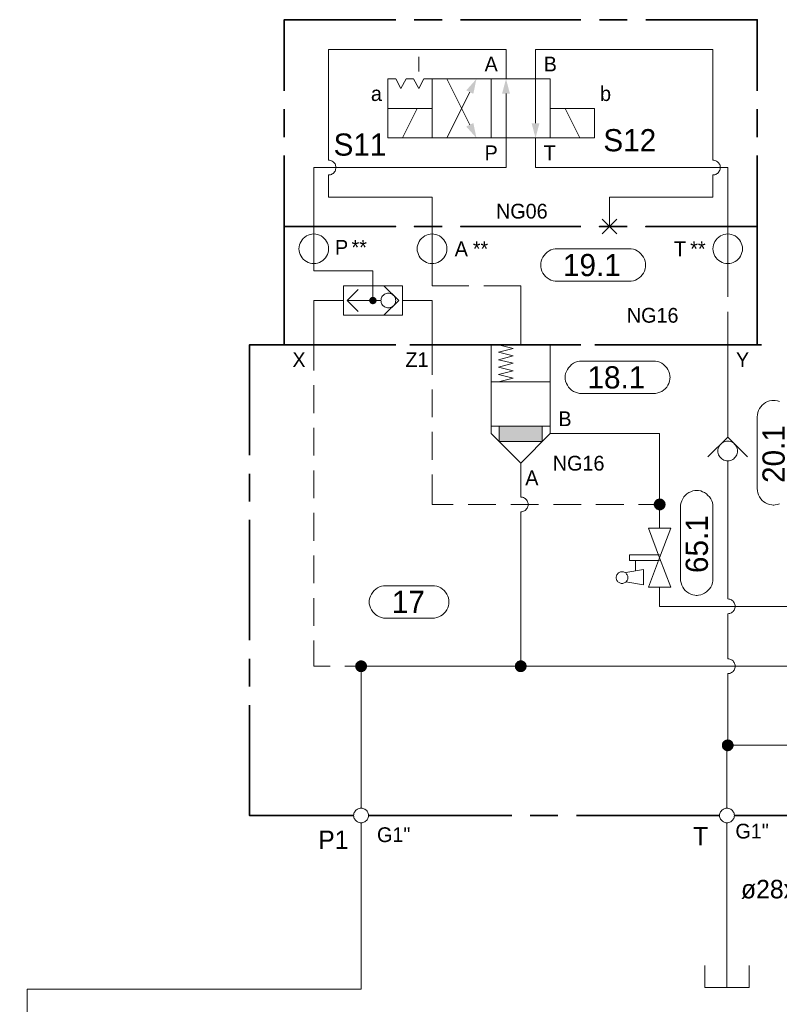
# Model space of a CAD drawing. Header units: millimetres. Extents: x 0 to 138, y 0 to 47.
# Tile 20 of 165: x 8.95 to 12.18, y 14.62 to 18.81. Entities that reach past the tile are written whole.
import ezdxf

# ---------------------------------------------------------------- set-up
doc = ezdxf.new("R2010")
doc.units = ezdxf.units.MM
for name, color, linetype in [('PDF_Geomertry', 7, 'Continuous'), ('PDF_Solid Fills', 7, 'Continuous'), ('PDF_Text', 7, 'Continuous')]:
    doc.layers.add(name, color=color, linetype=linetype)
doc.styles.add('PDF Arial', font='txt')

msp = doc.modelspace()

# ---------------------------------------------------------------- hatches: boundary and pattern name
at = {"layer": 'PDF_Solid Fills', "transparency": 33554559}
for points in [[(10.4535, 17.6104), (10.4376, 17.6104), (10.4382, 17.6124)], [(10.4535, 17.6104), (10.4382, 17.609), (10.4376, 17.6104)], [(10.4535, 17.6104), (10.4382, 17.6146), (10.439, 17.6165)], [(10.4535, 17.6104), (10.4382, 17.6124), (10.4382, 17.6146)], [(10.4535, 17.6104), (10.4382, 17.6068), (10.4382, 17.609)], [(10.4535, 17.6104), (10.439, 17.6049), (10.4382, 17.6068)], [(10.4535, 17.6104), (10.439, 17.6165), (10.4404, 17.6188)], [(10.4535, 17.6104), (10.4404, 17.6026), (10.439, 17.6049)], [(10.4535, 17.6104), (10.4404, 17.6188), (10.441, 17.6201)], [(10.4535, 17.6104), (10.441, 17.6012), (10.4404, 17.6026)], [(10.4535, 17.6104), (10.441, 17.6201), (10.4424, 17.6215)], [(10.4535, 17.6104), (10.4424, 17.5993), (10.441, 17.6012)], [(10.4535, 17.6104), (10.4424, 17.6215), (10.4438, 17.6229)], [(10.4535, 17.6104), (10.4438, 17.5985), (10.4424, 17.5993)], [(10.4535, 17.6104), (10.4438, 17.6229), (10.446, 17.6243)], [(10.4535, 17.6104), (10.446, 17.5971), (10.4438, 17.5985)], [(10.4535, 17.6104), (10.446, 17.6243), (10.4474, 17.6249)], [(10.4535, 17.6104), (10.4474, 17.5965), (10.446, 17.5971)], [(10.4535, 17.6104), (10.4474, 17.6249), (10.4493, 17.6257)], [(10.4535, 17.6104), (10.4493, 17.5957), (10.4474, 17.5965)], [(10.4535, 17.6104), (10.4493, 17.6257), (10.4515, 17.6263)], [(10.4535, 17.6104), (10.4515, 17.5951), (10.4493, 17.5957)], [(10.4535, 17.6104), (10.4515, 17.6263), (10.4535, 17.6263)], [(10.4535, 17.6104), (10.4535, 17.5951), (10.4515, 17.5951)], [(10.4535, 17.6104), (10.4557, 17.6263), (10.4576, 17.6257)], [(10.4535, 17.6104), (10.4535, 17.6263), (10.4557, 17.6263)], [(10.4535, 17.6104), (10.4576, 17.6257), (10.4599, 17.6249)], [(10.4535, 17.6104), (10.4599, 17.6249), (10.4613, 17.6243)], [(10.4535, 17.6104), (10.4613, 17.6243), (10.4632, 17.6229)], [(10.4535, 17.6104), (10.4632, 17.6229), (10.4646, 17.6215)], [(10.4535, 17.6104), (10.4646, 17.6215), (10.466, 17.6201)], [(10.4535, 17.6104), (10.466, 17.6201), (10.4674, 17.6188)], [(10.4535, 17.6104), (10.4674, 17.6188), (10.4682, 17.6165)], [(10.4535, 17.6104), (10.4682, 17.6165), (10.4687, 17.6146)], [(10.4535, 17.6104), (10.4687, 17.6146), (10.4696, 17.6124)], [(10.4535, 17.6104), (10.4696, 17.6124), (10.4696, 17.6104)], [(10.4535, 17.6104), (10.4557, 17.5951), (10.4535, 17.5951)], [(10.4535, 17.6104), (10.4576, 17.5957), (10.4557, 17.5951)], [(10.4535, 17.6104), (10.4599, 17.5965), (10.4576, 17.5957)], [(10.4535, 17.6104), (10.4613, 17.5971), (10.4599, 17.5965)], [(10.4535, 17.6104), (10.4632, 17.5985), (10.4613, 17.5971)], [(10.4535, 17.6104), (10.4646, 17.5993), (10.4632, 17.5985)], [(10.4535, 17.6104), (10.466, 17.6012), (10.4646, 17.5993)], [(10.4535, 17.6104), (10.4674, 17.6026), (10.466, 17.6012)], [(10.4535, 17.6104), (10.4682, 17.6049), (10.4674, 17.6026)], [(10.4535, 17.6104), (10.4687, 17.6068), (10.4682, 17.6049)], [(10.4535, 17.6104), (10.4696, 17.609), (10.4687, 17.6068)], [(10.4535, 17.6104), (10.4696, 17.6104), (10.4696, 17.609)], [(11.6729, 16.7429), (11.6515, 16.7554), (11.6535, 16.7582)], [(11.6729, 16.7429), (11.6535, 16.7582), (11.6557, 16.761)], [(11.6729, 16.7429), (11.6557, 16.761), (11.6576, 16.7632)], [(11.6729, 16.7429), (11.6576, 16.7632), (11.6604, 16.7651)], [(11.6729, 16.7429), (11.6604, 16.7651), (11.664, 16.7665)], [(11.6729, 16.7429), (11.664, 16.7665), (11.6668, 16.7674)], [(11.6729, 16.7429), (11.6668, 16.7674), (11.6701, 16.7679)], [(11.6729, 16.7429), (11.6701, 16.7679), (11.6729, 16.7679)], [(11.6729, 16.7429), (11.6765, 16.7679), (11.6799, 16.7674)], [(11.6729, 16.7429), (11.6729, 16.7679), (11.6765, 16.7679)], [(11.6729, 16.7429), (11.6799, 16.7674), (11.6826, 16.7665)], [(11.6729, 16.7429), (11.6826, 16.7665), (11.6854, 16.7651)], [(11.6729, 16.7429), (11.6854, 16.7651), (11.6882, 16.7632)], [(11.6729, 16.7429), (11.6882, 16.7632), (11.691, 16.761)], [(11.6729, 16.7429), (11.691, 16.761), (11.6932, 16.7582)], [(11.6729, 16.7429), (11.6932, 16.7582), (11.6951, 16.7554)], [(11.6729, 16.7429), (11.6479, 16.7465), (11.6487, 16.7499)], [(11.6729, 16.7429), (11.6479, 16.7429), (11.6479, 16.7465)], [(11.6729, 16.7429), (11.6479, 16.7396), (11.6479, 16.7429)], [(11.6729, 16.7429), (11.6487, 16.7368), (11.6479, 16.7396)], [(11.6729, 16.7429), (11.6487, 16.7499), (11.6501, 16.7526)], [(11.6729, 16.7429), (11.6501, 16.7332), (11.6487, 16.7368)], [(11.6729, 16.7429), (11.6501, 16.7526), (11.6515, 16.7554)], [(11.6729, 16.7429), (11.6515, 16.7304), (11.6501, 16.7332)], [(11.6729, 16.7429), (11.6535, 16.7276), (11.6515, 16.7304)], [(11.6729, 16.7429), (11.6557, 16.7257), (11.6535, 16.7276)], [(11.6729, 16.7429), (11.6576, 16.7229), (11.6557, 16.7257)], [(11.6729, 16.7429), (11.6604, 16.7215), (11.6576, 16.7229)], [(11.6729, 16.7429), (11.664, 16.7201), (11.6604, 16.7215)], [(11.6729, 16.7429), (11.6668, 16.7188), (11.664, 16.7201)], [(11.6729, 16.7429), (11.6701, 16.7179), (11.6668, 16.7188)], [(11.6729, 16.7429), (11.6729, 16.7179), (11.6701, 16.7179)], [(11.6729, 16.7429), (11.6951, 16.7554), (11.6965, 16.7526)], [(11.6729, 16.7429), (11.6965, 16.7526), (11.6974, 16.7499)], [(11.6729, 16.7429), (11.6974, 16.7499), (11.6979, 16.7465)], [(11.6729, 16.7429), (11.6979, 16.7465), (11.6987, 16.7429)], [(11.6729, 16.7429), (11.6765, 16.7179), (11.6729, 16.7179)], [(11.6729, 16.7429), (11.6799, 16.7188), (11.6765, 16.7179)], [(11.6729, 16.7429), (11.6826, 16.7201), (11.6799, 16.7188)], [(11.6729, 16.7429), (11.6854, 16.7215), (11.6826, 16.7201)], [(11.6729, 16.7429), (11.6882, 16.7229), (11.6854, 16.7215)], [(11.6729, 16.7429), (11.691, 16.7257), (11.6882, 16.7229)], [(11.6729, 16.7429), (11.6932, 16.7276), (11.691, 16.7257)], [(11.6729, 16.7429), (11.6951, 16.7304), (11.6932, 16.7276)], [(11.6729, 16.7429), (11.6965, 16.7332), (11.6951, 16.7304)], [(11.6729, 16.7429), (11.6974, 16.7368), (11.6965, 16.7332)], [(11.6729, 16.7429), (11.6979, 16.7396), (11.6974, 16.7368)], [(11.6729, 16.7429), (11.6987, 16.7429), (11.6979, 16.7396)], [(10.4035, 16.0549), (10.3779, 16.0549), (10.3785, 16.0582)], [(10.4035, 16.0549), (10.3785, 16.0513), (10.3779, 16.0549)], [(10.4035, 16.0549), (10.3785, 16.0582), (10.3793, 16.061)], [(10.4035, 16.0549), (10.3793, 16.0485), (10.3785, 16.0513)], [(10.4035, 16.0549), (10.3793, 16.061), (10.3799, 16.0646)], [(10.4035, 16.0549), (10.3799, 16.0451), (10.3793, 16.0485)], [(10.4035, 16.0549), (10.3799, 16.0646), (10.3813, 16.0674)], [(10.4035, 16.0549), (10.3813, 16.0424), (10.3799, 16.0451)], [(10.4035, 16.0549), (10.3813, 16.0674), (10.3835, 16.0701)], [(10.4035, 16.0549), (10.3835, 16.0396), (10.3813, 16.0424)], [(10.4035, 16.0549), (10.3835, 16.0701), (10.3854, 16.0721)], [(10.4035, 16.0549), (10.3854, 16.0368), (10.3835, 16.0396)], [(10.4035, 16.0549), (10.3854, 16.0721), (10.3882, 16.0749)], [(10.4035, 16.0549), (10.3882, 16.0346), (10.3854, 16.0368)], [(10.4035, 16.0549), (10.3882, 16.0749), (10.391, 16.0763)], [(10.4035, 16.0549), (10.391, 16.0332), (10.3882, 16.0346)], [(10.4035, 16.0549), (10.391, 16.0763), (10.3938, 16.0776)], [(10.4035, 16.0549), (10.3938, 16.0313), (10.391, 16.0332)], [(10.4035, 16.0549), (10.3938, 16.0776), (10.3965, 16.079)], [(10.4035, 16.0549), (10.3965, 16.0304), (10.3938, 16.0313)], [(10.4035, 16.0549), (10.3965, 16.079), (10.4001, 16.0799)], [(10.4035, 16.0549), (10.4001, 16.0299), (10.3965, 16.0304)], [(10.4035, 16.0549), (10.4001, 16.0799), (10.4035, 16.0799)], [(10.4035, 16.0549), (10.4035, 16.0299), (10.4001, 16.0299)], [(10.4035, 16.0549), (10.4062, 16.0799), (10.4099, 16.079)], [(10.4035, 16.0549), (10.4035, 16.0799), (10.4062, 16.0799)], [(10.4035, 16.0549), (10.4099, 16.079), (10.4132, 16.0776)], [(10.4035, 16.0549), (10.4132, 16.0776), (10.416, 16.0763)], [(10.4035, 16.0549), (10.416, 16.0763), (10.4188, 16.0749)], [(10.4035, 16.0549), (10.4188, 16.0749), (10.421, 16.0721)], [(10.4035, 16.0549), (10.421, 16.0721), (10.4229, 16.0701)], [(10.4035, 16.0549), (10.4229, 16.0701), (10.4251, 16.0674)], [(10.4035, 16.0549), (10.4251, 16.0674), (10.4265, 16.0646)], [(10.4035, 16.0549), (10.4265, 16.0646), (10.4279, 16.061)], [(10.4035, 16.0549), (10.4279, 16.061), (10.4285, 16.0582)], [(10.4035, 16.0549), (10.4285, 16.0582), (10.4285, 16.0549)], [(10.4035, 16.0549), (10.4062, 16.0299), (10.4035, 16.0299)], [(10.4035, 16.0549), (10.4099, 16.0304), (10.4062, 16.0299)], [(10.4035, 16.0549), (10.4132, 16.0313), (10.4099, 16.0304)], [(10.4035, 16.0549), (10.416, 16.0332), (10.4132, 16.0313)], [(10.4035, 16.0549), (10.4188, 16.0346), (10.416, 16.0332)], [(10.4035, 16.0549), (10.421, 16.0368), (10.4188, 16.0346)], [(10.4035, 16.0549), (10.4229, 16.0396), (10.421, 16.0368)], [(10.4035, 16.0549), (10.4251, 16.0424), (10.4229, 16.0396)], [(10.4035, 16.0549), (10.4265, 16.0451), (10.4251, 16.0424)], [(10.4035, 16.0549), (10.4279, 16.0485), (10.4265, 16.0451)], [(10.4035, 16.0549), (10.4285, 16.0513), (10.4279, 16.0485)], [(10.4035, 16.0549), (10.4285, 16.0549), (10.4285, 16.0513)], [(11.0821, 16.0549), (11.0571, 16.0549), (11.0576, 16.0582)], [(11.0821, 16.0549), (11.0576, 16.0513), (11.0571, 16.0549)], [(11.0821, 16.0549), (11.0576, 16.061), (11.059, 16.0646)], [(11.0821, 16.0549), (11.0576, 16.0582), (11.0576, 16.061)], [(11.0821, 16.0549), (11.0576, 16.0485), (11.0576, 16.0513)], [(11.0821, 16.0549), (11.059, 16.0451), (11.0576, 16.0485)], [(11.0821, 16.0549), (11.059, 16.0646), (11.0604, 16.0674)], [(11.0821, 16.0549), (11.0604, 16.0424), (11.059, 16.0451)], [(11.0821, 16.0549), (11.0604, 16.0674), (11.0626, 16.0701)], [(11.0821, 16.0549), (11.0626, 16.0396), (11.0604, 16.0424)], [(11.0821, 16.0549), (11.0626, 16.0701), (11.0646, 16.0721)], [(11.0821, 16.0549), (11.0646, 16.0368), (11.0626, 16.0396)], [(11.0821, 16.0549), (11.0646, 16.0721), (11.0668, 16.0749)], [(11.0821, 16.0549), (11.0668, 16.0346), (11.0646, 16.0368)], [(11.0821, 16.0549), (11.0668, 16.0749), (11.0696, 16.0763)], [(11.0821, 16.0549), (11.0696, 16.0332), (11.0668, 16.0346)], [(11.0821, 16.0549), (11.0696, 16.0763), (11.0729, 16.0776)], [(11.0821, 16.0549), (11.0729, 16.0313), (11.0696, 16.0332)], [(11.0821, 16.0549), (11.0729, 16.0776), (11.0757, 16.079)], [(11.0821, 16.0549), (11.0757, 16.0304), (11.0729, 16.0313)], [(11.0821, 16.0549), (11.0757, 16.079), (11.0793, 16.0799)], [(11.0821, 16.0549), (11.0793, 16.0299), (11.0757, 16.0304)], [(11.0821, 16.0549), (11.0793, 16.0799), (11.0821, 16.0799)], [(11.0821, 16.0549), (11.0821, 16.0299), (11.0793, 16.0299)], [(11.0821, 16.0549), (11.0854, 16.0799), (11.089, 16.079)], [(11.0821, 16.0549), (11.0821, 16.0799), (11.0854, 16.0799)], [(11.0821, 16.0549), (11.089, 16.079), (11.0918, 16.0776)], [(11.0821, 16.0549), (11.0918, 16.0776), (11.0951, 16.0763)], [(11.0821, 16.0549), (11.0951, 16.0763), (11.0974, 16.0749)], [(11.0821, 16.0549), (11.0974, 16.0749), (11.1001, 16.0721)], [(11.0821, 16.0549), (11.1001, 16.0721), (11.1021, 16.0701)], [(11.0821, 16.0549), (11.1021, 16.0701), (11.1043, 16.0674)], [(11.0821, 16.0549), (11.1043, 16.0674), (11.1057, 16.0646)], [(11.0821, 16.0549), (11.1057, 16.0646), (11.1062, 16.061)], [(11.0821, 16.0549), (11.1062, 16.061), (11.1071, 16.0582)], [(11.0821, 16.0549), (11.1071, 16.0582), (11.1076, 16.0549)], [(11.0821, 16.0549), (11.0854, 16.0299), (11.0821, 16.0299)], [(11.0821, 16.0549), (11.089, 16.0304), (11.0854, 16.0299)], [(11.0821, 16.0549), (11.0918, 16.0313), (11.089, 16.0304)], [(11.0821, 16.0549), (11.0951, 16.0332), (11.0918, 16.0313)], [(11.0821, 16.0549), (11.0974, 16.0346), (11.0951, 16.0332)], [(11.0821, 16.0549), (11.1001, 16.0368), (11.0974, 16.0346)], [(11.0821, 16.0549), (11.1021, 16.0396), (11.1001, 16.0368)], [(11.0821, 16.0549), (11.1043, 16.0424), (11.1021, 16.0396)], [(11.0821, 16.0549), (11.1057, 16.0451), (11.1043, 16.0424)], [(11.0821, 16.0549), (11.1062, 16.0485), (11.1057, 16.0451)], [(11.0821, 16.0549), (11.1071, 16.0513), (11.1062, 16.0485)], [(11.0821, 16.0549), (11.1076, 16.0549), (11.1071, 16.0513)], [(11.9626, 15.7188), (11.9376, 15.7215), (11.9382, 15.7249)], [(11.9626, 15.7188), (11.9376, 15.7188), (11.9376, 15.7215)], [(11.9626, 15.7188), (11.9376, 15.7151), (11.9376, 15.7188)], [(11.9626, 15.7188), (11.9382, 15.7118), (11.9376, 15.7151)], [(11.9626, 15.7188), (11.9382, 15.7249), (11.939, 15.7276)], [(11.9626, 15.7188), (11.939, 15.709), (11.9382, 15.7118)], [(11.9626, 15.7188), (11.939, 15.7276), (11.9404, 15.7313)], [(11.9626, 15.7188), (11.9404, 15.7054), (11.939, 15.709)], [(11.9626, 15.7188), (11.9404, 15.7313), (11.9424, 15.734)], [(11.9626, 15.7188), (11.9424, 15.7035), (11.9404, 15.7054)], [(11.9626, 15.7188), (11.9424, 15.734), (11.9446, 15.736)], [(11.9626, 15.7188), (11.9446, 15.7007), (11.9424, 15.7035)], [(11.9626, 15.7188), (11.9446, 15.736), (11.9474, 15.7382)], [(11.9626, 15.7188), (11.9474, 15.6985), (11.9446, 15.7007)], [(11.9626, 15.7188), (11.9474, 15.7382), (11.9501, 15.7401)], [(11.9626, 15.7188), (11.9501, 15.6965), (11.9474, 15.6985)], [(11.9626, 15.7188), (11.9501, 15.7401), (11.9529, 15.7415)], [(11.9626, 15.7188), (11.9529, 15.6951), (11.9501, 15.6965)], [(11.9626, 15.7188), (11.9529, 15.7415), (11.9557, 15.7429)], [(11.9626, 15.7188), (11.9557, 15.6943), (11.9529, 15.6951)], [(11.9626, 15.7188), (11.9557, 15.7429), (11.959, 15.7429)], [(11.9626, 15.7188), (11.959, 15.6938), (11.9557, 15.6943)], [(11.9626, 15.7188), (11.959, 15.7429), (11.9626, 15.7438)], [(11.9626, 15.7188), (11.9626, 15.6929), (11.959, 15.6938)], [(11.9626, 15.7188), (11.9626, 15.7438), (11.966, 15.7429)], [(11.9626, 15.7188), (11.9687, 15.7429), (11.9724, 15.7415)], [(11.9626, 15.7188), (11.966, 15.7429), (11.9687, 15.7429)], [(11.9626, 15.7188), (11.9724, 15.7415), (11.9751, 15.7401)], [(11.9626, 15.7188), (11.9751, 15.7401), (11.9779, 15.7382)], [(11.9626, 15.7188), (11.9779, 15.7382), (11.9799, 15.736)], [(11.9626, 15.7188), (11.9799, 15.736), (11.9826, 15.734)], [(11.9626, 15.7188), (11.9826, 15.734), (11.984, 15.7313)], [(11.9626, 15.7188), (11.984, 15.7313), (11.9854, 15.7276)], [(11.9626, 15.7188), (11.9854, 15.7276), (11.9868, 15.7249)], [(11.9626, 15.7188), (11.9868, 15.7249), (11.9876, 15.7215)], [(11.9626, 15.7188), (11.9876, 15.7215), (11.9876, 15.7188)], [(11.9626, 15.7188), (11.966, 15.6938), (11.9626, 15.6929)], [(11.9626, 15.7188), (11.9687, 15.6943), (11.966, 15.6938)], [(11.9626, 15.7188), (11.9724, 15.6951), (11.9687, 15.6943)], [(11.9626, 15.7188), (11.9751, 15.6965), (11.9724, 15.6951)], [(11.9626, 15.7188), (11.9779, 15.6985), (11.9751, 15.6965)], [(11.9626, 15.7188), (11.9799, 15.7007), (11.9779, 15.6985)], [(11.9626, 15.7188), (11.9826, 15.7035), (11.9799, 15.7007)], [(11.9626, 15.7188), (11.984, 15.7054), (11.9826, 15.7035)], [(11.9626, 15.7188), (11.9854, 15.709), (11.984, 15.7054)], [(11.9626, 15.7188), (11.9868, 15.7118), (11.9854, 15.709)], [(11.9626, 15.7188), (11.9876, 15.7151), (11.9868, 15.7118)], [(11.9626, 15.7188), (11.9876, 15.7188), (11.9876, 15.7151)]]:
    msp.add_hatch(color=256, dxfattribs=at).paths.add_polyline_path(points)

# ---------------------------------------------------------------- linework, layer by layer
at = {"layer": 'PDF_Geomertry', "lineweight": 35}
for points in [[(10.5507, 18.8054), (10.0765, 18.8054), (10.0765, 18.5026)], [(10.7479, 18.8054), (10.6293, 18.8054)], [(11.3382, 18.8054), (10.8265, 18.8054)], [(11.5349, 18.8054), (11.4168, 18.8054)], [(12.0882, 18.5026), (12.0882, 18.8054), (11.614, 18.8054)], [(10.0765, 18.4243), (10.0765, 18.3063)], [(12.0882, 18.3063), (12.0882, 18.4243)], [(10.0765, 18.2271), (10.0765, 17.9249), (10.5507, 17.9249), (10.0765, 17.9249), (10.0765, 17.4221), (10.5507, 17.4221)], [(12.0882, 18.2271), (12.0882, 17.9249), (11.614, 17.9249), (12.0882, 17.9249), (12.0882, 17.4221), (11.614, 17.4221)], [(9.9285, 16.9526), (9.9285, 17.4221), (10.3349, 17.4221)], [(10.414, 17.4221), (10.5321, 17.4221)], [(10.6104, 17.4221), (11.1224, 17.4221)], [(10.7479, 17.4221), (10.6293, 17.4221)], [(11.3382, 17.4221), (10.8265, 17.4221)], [(11.2007, 17.4221), (11.3188, 17.4221)], [(11.3979, 17.4221), (11.9099, 17.4221)], [(11.5349, 17.4221), (11.4168, 17.4221)], [(11.9882, 17.4221), (12.1062, 17.4221)], [(9.9285, 16.7554), (9.9285, 16.8735)], [(9.9285, 16.1651), (9.9285, 16.6771)], [(9.9285, 15.9679), (9.9285, 16.086)], [(10.3715, 15.4201), (9.9285, 15.4201), (9.9285, 15.8896)], [(10.4349, 15.4201), (11.0438, 15.4201)], [(11.1224, 15.4201), (11.2404, 15.4201)], [(11.3188, 15.4201), (11.9279, 15.4201)], [(11.991, 15.4201), (12.4474, 15.4201)]]:
    msp.add_lwpolyline(points, dxfattribs=at)
at = {"layer": 'PDF_Geomertry', "lineweight": 15}
for points in [[(11.0196, 18.5535), (11.0196, 18.679), (10.2654, 18.679), (10.2654, 18.2076), (10.2688, 18.2076), (10.2729, 18.2068), (10.2771, 18.2054), (10.2807, 18.2035), (10.284, 18.2013), (10.2876, 18.1985), (10.2896, 18.1957), (10.2924, 18.1924), (10.2938, 18.1888), (10.2951, 18.1846), (10.296, 18.1804), (10.2965, 18.1763), (10.296, 18.1721), (10.2951, 18.1688), (10.2938, 18.1646), (10.2924, 18.161), (10.2896, 18.1576), (10.2876, 18.154), (10.284, 18.1513), (10.2807, 18.1493), (10.2771, 18.1471), (10.2729, 18.1457), (10.2688, 18.1451), (10.2654, 18.1451), (10.2688, 18.1451), (10.2729, 18.1457), (10.2771, 18.1471), (10.2807, 18.1493), (10.284, 18.1513), (10.2876, 18.154), (10.2896, 18.1576), (10.2924, 18.161), (10.2938, 18.1646), (10.2951, 18.1688), (10.296, 18.1721), (10.2965, 18.1763), (10.296, 18.1804), (10.2951, 18.1846), (10.2938, 18.1888), (10.2924, 18.1924), (10.2896, 18.1957), (10.2876, 18.1985), (10.284, 18.2013), (10.2807, 18.2035), (10.2771, 18.2054), (10.2729, 18.2068), (10.2688, 18.2076), (10.2654, 18.2076)], [(10.6487, 18.5854), (10.6487, 18.6479)], [(11.8993, 18.2076), (11.8993, 18.679), (11.1451, 18.679), (11.1451, 18.5535), (11.1451, 18.3651)], [(10.7682, 18.5535), (10.8654, 18.3582)], [(11.0196, 18.491), (11.0196, 18.3021), (11.0196, 18.1763), (10.2021, 18.1763), (10.2021, 17.9249), (10.2021, 17.8937), (10.2021, 17.7679), (10.2021, 17.7368), (10.4535, 17.7368), (10.4535, 17.6104)], [(10.7682, 18.3021), (10.8654, 18.4971)], [(10.5793, 18.3021), (10.6424, 18.4276)], [(11.334, 18.3021), (11.271, 18.4276)], [(11.1451, 18.3021), (11.1451, 18.1763), (11.9626, 18.1763), (11.9626, 17.9249), (11.9626, 17.8937), (11.9626, 17.7679), (11.9626, 17.6263)], [(11.4599, 17.9249), (11.4599, 18.0507), (11.8993, 18.0507), (11.8993, 18.1451), (11.9035, 18.1451), (11.9076, 18.1457), (11.9118, 18.1471), (11.9154, 18.1493), (11.9188, 18.1513), (11.9215, 18.154), (11.9243, 18.1576), (11.9265, 18.161), (11.9285, 18.1646), (11.9299, 18.1688), (11.9307, 18.1721), (11.9312, 18.1763), (11.9307, 18.1804), (11.9299, 18.1846), (11.9285, 18.1888), (11.9265, 18.1924), (11.9243, 18.1957), (11.9215, 18.1985), (11.9188, 18.2013), (11.9154, 18.2035), (11.9118, 18.2054), (11.9076, 18.2068), (11.9035, 18.2076), (11.8993, 18.2076), (11.9035, 18.2076), (11.9076, 18.2068), (11.9118, 18.2054), (11.9154, 18.2035), (11.9188, 18.2013), (11.9215, 18.1985), (11.9243, 18.1957), (11.9265, 18.1924), (11.9285, 18.1888), (11.9299, 18.1846), (11.9307, 18.1804), (11.9312, 18.1763), (11.9307, 18.1721), (11.9299, 18.1688), (11.9285, 18.1646), (11.9265, 18.161), (11.9243, 18.1576), (11.9215, 18.154), (11.9188, 18.1513), (11.9154, 18.1493), (11.9118, 18.1471), (11.9076, 18.1457), (11.9035, 18.1451), (11.8993, 18.1451)], [(10.2654, 18.1451), (10.2654, 18.0507), (10.7049, 18.0507), (10.7049, 17.9249), (10.7049, 17.8937), (10.7049, 17.7679), (10.7049, 17.6735), (10.8618, 17.6735)], [(11.4279, 17.8937), (11.491, 17.9562)], [(11.491, 17.8937), (11.4279, 17.9562)], [(10.391, 17.5638), (10.3437, 17.6104), (10.391, 17.6576)], [(10.5007, 17.5479), (10.564, 17.6104), (10.5007, 17.6735)], [(10.9251, 17.6735), (11.0821, 17.6735), (11.0821, 17.4221)], [(10.3279, 17.6104), (10.2021, 17.6104), (10.2021, 17.4221), (10.2021, 17.3132)], [(10.4876, 17.6104), (10.4696, 17.6104), (10.3437, 17.6104)], [(10.5793, 17.6104), (10.7049, 17.6104), (10.7049, 17.4221), (10.7049, 17.2951)], [(11.9626, 17.0299), (11.9626, 17.054), (11.9626, 17.4221), (11.9626, 17.5632)], [(11.0821, 16.9193), (10.9562, 17.0451), (10.9562, 17.4221), (11.2076, 17.4221), (11.2076, 17.0451), (11.6729, 17.0451), (11.6729, 16.7429), (11.6729, 16.6424)], [(10.9882, 17.4221), (11.0507, 17.4063), (10.9882, 17.391), (11.0507, 17.3749), (10.9882, 17.359), (11.0507, 17.3438), (10.9882, 17.3276), (11.0507, 17.3118), (10.9882, 17.2965), (11.0507, 17.2804), (10.9882, 17.2651)], [(10.9562, 17.2651), (11.2076, 17.2651)], [(10.2021, 17.2499), (10.2021, 17.1318)], [(10.7049, 17.2318), (10.7049, 17.1138)], [(12.1826, 16.7451), (12.1743, 16.7424), (12.1646, 16.741), (12.1557, 16.7401), (12.159, 16.7401), (12.1493, 16.741), (12.1404, 16.7424), (12.1321, 16.7451), (12.1237, 16.7493), (12.116, 16.7549), (12.109, 16.7604), (12.1029, 16.7674), (12.0979, 16.7757), (12.0937, 16.784), (12.0904, 16.7924), (12.089, 16.8013), (12.0882, 16.8104), (12.0882, 17.116), (12.089, 17.1249), (12.0904, 17.134), (12.0937, 17.1429), (12.0979, 17.1507), (12.1029, 17.159), (12.109, 17.166), (12.116, 17.1715), (12.1237, 17.1771), (12.1321, 17.1813), (12.1404, 17.184), (12.1493, 17.186), (12.159, 17.186), (12.1557, 17.186), (12.1557, 17.186), (12.1646, 17.186), (12.1743, 17.184), (12.1826, 17.1813)], [(10.2021, 17.0693), (10.2021, 16.9513)], [(10.7049, 17.0513), (10.7049, 16.9332)], [(10.9562, 17.0763), (11.2076, 17.0763)], [(10.991, 17.0763), (10.991, 17.0104), (11.1737, 17.0104), (11.1737, 17.0763)], [(11.0821, 16.7743), (11.0821, 16.9193), (11.2076, 17.0451)], [(11.8785, 16.9457), (11.9626, 17.0299), (12.0465, 16.9457)], [(11.9626, 16.341), (11.9626, 16.9285)], [(10.2021, 16.8882), (10.2021, 16.7701)], [(10.7049, 16.8701), (10.7049, 16.7429), (10.7951, 16.7429)], [(12.3146, 16.0549), (11.0821, 16.0549), (11.0821, 16.7118), (11.0863, 16.7118), (11.0904, 16.7124), (11.0946, 16.7138), (11.0979, 16.716), (11.1015, 16.7179), (11.1043, 16.7207), (11.1071, 16.7243), (11.1099, 16.7276), (11.1112, 16.7313), (11.1126, 16.7346), (11.1132, 16.7388), (11.114, 16.7429), (11.1132, 16.7471), (11.1126, 16.7513), (11.1112, 16.7549), (11.1099, 16.759), (11.1071, 16.7624), (11.1043, 16.7651), (11.1015, 16.7679), (11.0979, 16.7701), (11.0946, 16.7721), (11.0904, 16.7735), (11.0863, 16.7743), (11.0821, 16.7743), (11.0863, 16.7743), (11.0904, 16.7735), (11.0946, 16.7721), (11.0979, 16.7701), (11.1015, 16.7679), (11.1043, 16.7651), (11.1071, 16.7624), (11.1099, 16.759), (11.1112, 16.7549), (11.1126, 16.7513), (11.1132, 16.7471), (11.114, 16.7429), (11.1132, 16.7388), (11.1126, 16.7346), (11.1112, 16.7313), (11.1099, 16.7276), (11.1071, 16.7243), (11.1043, 16.7207), (11.1015, 16.7179), (11.0979, 16.716), (11.0946, 16.7138), (11.0904, 16.7124), (11.0863, 16.7118), (11.0821, 16.7118)], [(10.8585, 16.7429), (10.9765, 16.7429)], [(11.0396, 16.7429), (11.1576, 16.7429)], [(11.221, 16.7429), (11.339, 16.7429)], [(11.4015, 16.7429), (11.5201, 16.7429)], [(11.5826, 16.7429), (11.6729, 16.7429)], [(10.2021, 16.7068), (10.2021, 16.5888)], [(10.2021, 16.5257), (10.2021, 16.4076)], [(11.6729, 16.504), (11.5446, 16.504), (11.5446, 16.529), (11.6729, 16.529)], [(11.5285, 16.4132), (11.6043, 16.4007), (11.6043, 16.4665), (11.5285, 16.454)], [(11.5696, 16.4604), (11.5696, 16.504)], [(16.0521, 16.3096), (11.6729, 16.3096), (11.6729, 16.391)], [(10.2021, 16.3443), (10.2021, 16.2262)], [(11.9626, 16.086), (11.9626, 16.2776), (11.9668, 16.2785), (11.971, 16.279), (11.9743, 16.2804), (11.9779, 16.2818), (11.9812, 16.2846), (11.9849, 16.2874), (11.9876, 16.2901), (11.9896, 16.2938), (11.9918, 16.2971), (11.9932, 16.3013), (11.9937, 16.3054), (11.9937, 16.3096), (11.9937, 16.3132), (11.9932, 16.3174), (11.9918, 16.3215), (11.9896, 16.3249), (11.9876, 16.3285), (11.9849, 16.3318), (11.9812, 16.334), (11.9779, 16.3368), (11.9743, 16.3382), (11.971, 16.3396), (11.9668, 16.3401), (11.9626, 16.341), (11.9668, 16.3401), (11.971, 16.3396), (11.9743, 16.3382), (11.9779, 16.3368), (11.9812, 16.334), (11.9849, 16.3318), (11.9876, 16.3285), (11.9896, 16.3249), (11.9918, 16.3215), (11.9932, 16.3174), (11.9937, 16.3132), (11.9937, 16.3096), (11.9937, 16.3054), (11.9932, 16.3013), (11.9918, 16.2971), (11.9896, 16.2938), (11.9876, 16.2901), (11.9849, 16.2874), (11.9812, 16.2846), (11.9779, 16.2818), (11.9743, 16.2804), (11.971, 16.279), (11.9668, 16.2785), (11.9626, 16.2776)], [(10.2021, 16.1637), (10.2021, 16.0549), (10.2715, 16.0549)], [(11.9626, 16.0235), (11.9668, 16.0235), (11.971, 16.0243), (11.9743, 16.0257), (11.9779, 16.0276), (11.9812, 16.0299), (11.9849, 16.0326), (11.9876, 16.0354), (11.9896, 16.0387), (11.9918, 16.0429), (11.9932, 16.0465), (11.9937, 16.0507), (11.9937, 16.0549), (11.9937, 16.059), (11.9932, 16.0632), (11.9918, 16.0665), (11.9896, 16.0707), (11.9876, 16.0735), (11.9849, 16.0771), (11.9812, 16.0799), (11.9779, 16.0818), (11.9743, 16.084), (11.971, 16.0854), (11.9668, 16.086), (11.9626, 16.086), (11.9668, 16.086), (11.971, 16.0854), (11.9743, 16.084), (11.9779, 16.0818), (11.9812, 16.0799), (11.9849, 16.0771), (11.9876, 16.0735), (11.9896, 16.0707), (11.9918, 16.0665), (11.9932, 16.0632), (11.9937, 16.059), (11.9937, 16.0549), (11.9937, 16.0507), (11.9932, 16.0465), (11.9918, 16.0429), (11.9896, 16.0387), (11.9876, 16.0354), (11.9849, 16.0326), (11.9812, 16.0299), (11.9779, 16.0276), (11.9743, 16.0257), (11.971, 16.0243), (11.9668, 16.0235), (11.9626, 16.0235), (11.9626, 15.7188), (14.0751, 15.7188)], [(10.334, 16.0549), (10.4035, 16.0549)], [(10.4035, 15.4513), (10.4035, 16.0549), (11.0821, 16.0549)], [(11.959, 15.4513), (11.959, 15.709), (11.9626, 15.709), (11.9626, 15.7188)], [(10.4035, 15.3882), (10.4035, 14.6813), (8.9826, 14.6813), (8.9826, 13.8007), (8.9515, 13.809), (9.014, 13.8243), (8.9515, 13.8401), (9.014, 13.8563), (8.9515, 13.8715), (9.014, 13.8874), (8.9826, 13.8951)], [(11.959, 14.6874), (11.959, 14.8257), (11.959, 15.3882)], [(11.8646, 14.7818), (11.8646, 14.6874), (12.0535, 14.6874), (12.0535, 14.7818)]]:
    msp.add_lwpolyline(points, dxfattribs=at)
for points in [[(10.7049, 18.4276), (10.7049, 18.5535), (10.6701, 18.5535), (10.6487, 18.5132), (10.6265, 18.5535), (10.5951, 18.5535), (10.5729, 18.5132), (10.5507, 18.5535), (10.5168, 18.5535), (10.5168, 18.4276)], [(10.9562, 18.5535), (10.7049, 18.5535), (10.7049, 18.3021), (10.9562, 18.3021), (10.9562, 18.5535)], [(11.2076, 18.3021), (10.9562, 18.3021), (10.9562, 18.5535), (11.2076, 18.5535), (11.2076, 18.3021)], [(10.5168, 18.3021), (10.7049, 18.3021), (10.7049, 18.4276), (10.5168, 18.4276), (10.5168, 18.3021)], [(11.2076, 18.3021), (11.3965, 18.3021), (11.3965, 18.4276), (11.2076, 18.4276), (11.2076, 18.3021)], [(10.2654, 17.8304), (10.2646, 17.8388), (10.2626, 17.8471), (10.2604, 17.8549), (10.2563, 17.8624), (10.2521, 17.8688), (10.2465, 17.8749), (10.2404, 17.8804), (10.2335, 17.8854), (10.2265, 17.8888), (10.2182, 17.8915), (10.2104, 17.8929), (10.2021, 17.8937), (10.1938, 17.8929), (10.1863, 17.8915), (10.1779, 17.8888), (10.171, 17.8854), (10.164, 17.8804), (10.1576, 17.8749), (10.1521, 17.8688), (10.1479, 17.8624), (10.1438, 17.8549), (10.1418, 17.8471), (10.1396, 17.8388), (10.139, 17.8304), (10.1396, 17.8221), (10.1418, 17.8146), (10.1438, 17.8068), (10.1479, 17.7993), (10.1521, 17.7924), (10.1576, 17.786), (10.164, 17.7804), (10.171, 17.7763), (10.1779, 17.7729), (10.1863, 17.7701), (10.1938, 17.7687), (10.2021, 17.7679), (10.2104, 17.7687), (10.2182, 17.7701), (10.2265, 17.7729), (10.2335, 17.7763), (10.2404, 17.7804), (10.2465, 17.786), (10.2521, 17.7924), (10.2563, 17.7993), (10.2604, 17.8068), (10.2626, 17.8146), (10.2646, 17.8221), (10.2654, 17.8304)], [(10.7682, 17.8304), (10.7674, 17.8388), (10.766, 17.8471), (10.7632, 17.8549), (10.7599, 17.8624), (10.7549, 17.8688), (10.7493, 17.8749), (10.7432, 17.8804), (10.7368, 17.8854), (10.7293, 17.8888), (10.7215, 17.8915), (10.7132, 17.8929), (10.7049, 17.8937), (10.6965, 17.8929), (10.689, 17.8915), (10.6812, 17.8888), (10.6737, 17.8854), (10.6668, 17.8804), (10.6604, 17.8749), (10.6549, 17.8688), (10.6507, 17.8624), (10.6474, 17.8549), (10.6446, 17.8471), (10.6424, 17.8388), (10.6424, 17.8304), (10.6424, 17.8221), (10.6446, 17.8146), (10.6474, 17.8068), (10.6507, 17.7993), (10.6549, 17.7924), (10.6604, 17.786), (10.6668, 17.7804), (10.6737, 17.7763), (10.6812, 17.7729), (10.689, 17.7701), (10.6965, 17.7687), (10.7049, 17.7679), (10.7132, 17.7687), (10.7215, 17.7701), (10.7293, 17.7729), (10.7368, 17.7763), (10.7432, 17.7804), (10.7493, 17.786), (10.7549, 17.7924), (10.7599, 17.7993), (10.7632, 17.8068), (10.766, 17.8146), (10.7674, 17.8221), (10.7682, 17.8304)], [(12.0251, 17.8304), (12.0251, 17.8388), (12.0229, 17.8471), (12.0201, 17.8549), (12.0168, 17.8624), (12.0126, 17.8688), (12.0071, 17.8749), (12.0007, 17.8804), (11.9937, 17.8854), (11.9862, 17.8888), (11.9785, 17.8915), (11.971, 17.8929), (11.9626, 17.8937), (11.9543, 17.8929), (11.946, 17.8915), (11.9382, 17.8888), (11.9312, 17.8854), (11.9243, 17.8804), (11.9182, 17.8749), (11.9126, 17.8688), (11.9076, 17.8624), (11.9043, 17.8549), (11.9015, 17.8471), (11.9001, 17.8388), (11.8993, 17.8304), (11.9001, 17.8221), (11.9015, 17.8146), (11.9043, 17.8068), (11.9076, 17.7993), (11.9126, 17.7924), (11.9182, 17.786), (11.9243, 17.7804), (11.9312, 17.7763), (11.9382, 17.7729), (11.946, 17.7701), (11.9543, 17.7687), (11.9626, 17.7679), (11.971, 17.7687), (11.9785, 17.7701), (11.9862, 17.7729), (11.9937, 17.7763), (12.0007, 17.7804), (12.0071, 17.786), (12.0126, 17.7924), (12.0168, 17.7993), (12.0201, 17.8068), (12.0229, 17.8146), (12.0251, 17.8221), (12.0251, 17.8304)], [(11.5432, 17.8304), (11.5521, 17.8299), (11.5613, 17.8285), (11.5701, 17.8257), (11.5779, 17.8215), (11.5863, 17.816), (11.5932, 17.8096), (11.5987, 17.8026), (11.6043, 17.7951), (11.6085, 17.7868), (11.6112, 17.7785), (11.6132, 17.7693), (11.6132, 17.7596), (11.6132, 17.7632), (11.6132, 17.754), (11.6112, 17.7451), (11.6085, 17.736), (11.6043, 17.7276), (11.5987, 17.7201), (11.5932, 17.7132), (11.5863, 17.7068), (11.5779, 17.7021), (11.5701, 17.6979), (11.5613, 17.6951), (11.5521, 17.6929), (11.5432, 17.6924), (11.2376, 17.6924), (11.2285, 17.6929), (11.2196, 17.6951), (11.2104, 17.6979), (11.2029, 17.7021), (11.1946, 17.7068), (11.1876, 17.7132), (11.1821, 17.7201), (11.1765, 17.7276), (11.1724, 17.736), (11.1696, 17.7451), (11.1674, 17.754), (11.1674, 17.7632), (11.1674, 17.7596), (11.1674, 17.7693), (11.1696, 17.7785), (11.1724, 17.7868), (11.1765, 17.7951), (11.1821, 17.8026), (11.1876, 17.8096), (11.1946, 17.816), (11.2029, 17.8215), (11.2104, 17.8257), (11.2196, 17.8285), (11.2285, 17.8299), (11.2376, 17.8304), (11.5432, 17.8304)], [(10.3279, 17.6735), (10.5793, 17.6735), (10.5793, 17.5479), (10.3279, 17.5479), (10.3279, 17.6735)], [(10.5507, 17.6104), (10.5501, 17.6146), (10.5493, 17.6188), (10.5479, 17.6229), (10.5465, 17.6263), (10.5438, 17.6299), (10.5418, 17.6326), (10.5382, 17.6354), (10.5349, 17.6382), (10.5312, 17.6396), (10.5271, 17.641), (10.5229, 17.6415), (10.5196, 17.6424), (10.5154, 17.6415), (10.5112, 17.641), (10.5071, 17.6396), (10.5035, 17.6382), (10.5001, 17.6354), (10.4974, 17.6326), (10.4946, 17.6299), (10.4918, 17.6263), (10.4904, 17.6229), (10.489, 17.6188), (10.4882, 17.6146), (10.4876, 17.6104), (10.4882, 17.6068), (10.489, 17.6026), (10.4904, 17.5985), (10.4918, 17.5951), (10.4946, 17.5915), (10.4974, 17.5882), (10.5001, 17.586), (10.5035, 17.5832), (10.5071, 17.5818), (10.5112, 17.5804), (10.5154, 17.5799), (10.5196, 17.579), (10.5229, 17.5799), (10.5271, 17.5804), (10.5312, 17.5818), (10.5349, 17.5832), (10.5382, 17.586), (10.5418, 17.5882), (10.5438, 17.5915), (10.5465, 17.5951), (10.5479, 17.5985), (10.5493, 17.6026), (10.5501, 17.6068), (10.5507, 17.6104)], [(11.6465, 17.3526), (11.6557, 17.3521), (11.6646, 17.3507), (11.6737, 17.3479), (11.6821, 17.3438), (11.6896, 17.3382), (11.6965, 17.3318), (11.7029, 17.3249), (11.7076, 17.3174), (11.7118, 17.309), (11.7146, 17.3007), (11.7168, 17.2915), (11.7174, 17.2818), (11.7174, 17.2854), (11.7168, 17.2763), (11.7146, 17.2674), (11.7118, 17.2582), (11.7076, 17.2499), (11.7029, 17.2424), (11.6965, 17.2354), (11.6896, 17.229), (11.6821, 17.2243), (11.6737, 17.2201), (11.6646, 17.2174), (11.6557, 17.2151), (11.6465, 17.2146), (11.3418, 17.2146), (11.3326, 17.2151), (11.3229, 17.2174), (11.3146, 17.2201), (11.3062, 17.2243), (11.2987, 17.229), (11.2918, 17.2354), (11.2854, 17.2424), (11.2807, 17.2499), (11.2765, 17.2582), (11.2729, 17.2674), (11.2715, 17.2763), (11.271, 17.2854), (11.271, 17.2818), (11.2715, 17.2915), (11.2729, 17.3007), (11.2765, 17.309), (11.2807, 17.3174), (11.2854, 17.3249), (11.2918, 17.3318), (11.2987, 17.3382), (11.3062, 17.3438), (11.3146, 17.3479), (11.3229, 17.3507), (11.3326, 17.3521), (11.3418, 17.3526), (11.6465, 17.3526)], [(12.0043, 16.9707), (12.0043, 16.9757), (12.0029, 16.9813), (12.0015, 16.9868), (11.9987, 16.9915), (11.996, 16.9957), (11.9918, 16.9999), (11.9882, 17.0035), (11.9835, 17.0068), (11.9785, 17.009), (11.9729, 17.011), (11.9682, 17.0118), (11.9626, 17.0124), (11.9571, 17.0118), (11.9515, 17.011), (11.9465, 17.009), (11.9418, 17.0068), (11.9368, 17.0035), (11.9326, 16.9999), (11.9293, 16.9957), (11.9265, 16.9915), (11.9237, 16.9868), (11.9224, 16.9813), (11.921, 16.9757), (11.9201, 16.9707), (11.921, 16.9651), (11.9224, 16.9596), (11.9237, 16.954), (11.9265, 16.9493), (11.9293, 16.9451), (11.9326, 16.941), (11.9368, 16.9374), (11.9418, 16.934), (11.9465, 16.9318), (11.9515, 16.9299), (11.9571, 16.929), (11.9626, 16.9285), (11.9682, 16.929), (11.9729, 16.9299), (11.9785, 16.9318), (11.9835, 16.934), (11.9882, 16.9374), (11.9918, 16.941), (11.996, 16.9451), (11.9987, 16.9493), (12.0015, 16.954), (12.0029, 16.9596), (12.0043, 16.9651), (12.0043, 16.9707)], [(11.8285, 16.8026), (11.8382, 16.8021), (11.8474, 16.8007), (11.8557, 16.7971), (11.864, 16.7938), (11.8715, 16.7882), (11.8785, 16.7818), (11.8849, 16.7749), (11.8904, 16.7674), (11.8946, 16.759), (11.8974, 16.7507), (11.8987, 16.7415), (11.8993, 16.7318), (11.8993, 16.4271), (11.8987, 16.4179), (11.8974, 16.409), (11.8946, 16.3999), (11.8904, 16.3915), (11.8849, 16.384), (11.8785, 16.3771), (11.8715, 16.3707), (11.864, 16.366), (11.8557, 16.3618), (11.8474, 16.359), (11.8382, 16.3568), (11.8285, 16.3563), (11.8321, 16.3563), (11.8229, 16.3568), (11.814, 16.359), (11.8049, 16.3618), (11.7965, 16.366), (11.789, 16.3707), (11.7821, 16.3771), (11.7757, 16.384), (11.771, 16.3915), (11.7668, 16.3999), (11.764, 16.409), (11.7618, 16.4179), (11.7612, 16.4271), (11.7612, 16.7318), (11.7618, 16.7415), (11.764, 16.7507), (11.7668, 16.759), (11.771, 16.7674), (11.7757, 16.7749), (11.7821, 16.7818), (11.789, 16.7882), (11.7965, 16.7938), (11.8049, 16.7971), (11.814, 16.8007), (11.8229, 16.8021), (11.8321, 16.8026), (11.8285, 16.8026)], [(11.7201, 16.6424), (11.6257, 16.6424), (11.6729, 16.5165), (11.7201, 16.6424)], [(11.6729, 16.5165), (11.6257, 16.391), (11.7201, 16.391), (11.6729, 16.5165)], [(11.5382, 16.4318), (11.5376, 16.4354), (11.5376, 16.4382), (11.5362, 16.4415), (11.5349, 16.4443), (11.5326, 16.4471), (11.5307, 16.4499), (11.5285, 16.4521), (11.5257, 16.4535), (11.5224, 16.4554), (11.5196, 16.4562), (11.516, 16.4568), (11.5132, 16.4568), (11.5099, 16.4568), (11.5063, 16.4562), (11.5035, 16.4554), (11.5001, 16.4535), (11.4974, 16.4521), (11.4951, 16.4499), (11.4932, 16.4471), (11.491, 16.4443), (11.4896, 16.4415), (11.489, 16.4382), (11.4882, 16.4354), (11.4876, 16.4318), (11.4882, 16.4285), (11.489, 16.4257), (11.4896, 16.4221), (11.491, 16.4193), (11.4932, 16.4165), (11.4951, 16.4137), (11.4974, 16.4118), (11.5001, 16.4104), (11.5035, 16.409), (11.5063, 16.4076), (11.5099, 16.4068), (11.5132, 16.4068), (11.516, 16.4068), (11.5196, 16.4076), (11.5224, 16.409), (11.5257, 16.4104), (11.5285, 16.4118), (11.5307, 16.4137), (11.5326, 16.4165), (11.5349, 16.4193), (11.5362, 16.4221), (11.5376, 16.4257), (11.5376, 16.4285), (11.5382, 16.4318)], [(10.7071, 16.3971), (10.716, 16.3965), (10.7251, 16.3951), (10.7335, 16.3924), (10.7418, 16.3882), (10.7501, 16.3826), (10.7571, 16.3763), (10.7626, 16.3693), (10.7682, 16.3618), (10.7724, 16.3535), (10.7751, 16.3451), (10.7765, 16.336), (10.7771, 16.3263), (10.7771, 16.3299), (10.7765, 16.3207), (10.7751, 16.3118), (10.7724, 16.3026), (10.7682, 16.2943), (10.7626, 16.2868), (10.7571, 16.2799), (10.7501, 16.2735), (10.7418, 16.2687), (10.7335, 16.2646), (10.7251, 16.2618), (10.716, 16.2596), (10.7071, 16.259), (10.5085, 16.259), (10.4993, 16.2596), (10.4904, 16.2618), (10.4812, 16.2646), (10.4729, 16.2687), (10.4654, 16.2735), (10.4585, 16.2799), (10.4529, 16.2868), (10.4474, 16.2943), (10.4432, 16.3026), (10.4404, 16.3118), (10.4382, 16.3207), (10.4376, 16.3299), (10.4376, 16.3263), (10.4382, 16.336), (10.4404, 16.3451), (10.4432, 16.3535), (10.4474, 16.3618), (10.4529, 16.3693), (10.4585, 16.3763), (10.4654, 16.3826), (10.4729, 16.3882), (10.4812, 16.3924), (10.4904, 16.3951), (10.4993, 16.3965), (10.5085, 16.3971), (10.7071, 16.3971)], [(10.4349, 15.4201), (10.4349, 15.4235), (10.4335, 15.4276), (10.4326, 15.4318), (10.4307, 15.4354), (10.4285, 15.4388), (10.4257, 15.4424), (10.4224, 15.4443), (10.4188, 15.4471), (10.4154, 15.4485), (10.4112, 15.4499), (10.4076, 15.4507), (10.4035, 15.4513), (10.3993, 15.4507), (10.3951, 15.4499), (10.391, 15.4485), (10.3876, 15.4471), (10.384, 15.4443), (10.3813, 15.4424), (10.3785, 15.4388), (10.3765, 15.4354), (10.3743, 15.4318), (10.3729, 15.4276), (10.3724, 15.4235), (10.3715, 15.4201), (10.3724, 15.416), (10.3729, 15.4118), (10.3743, 15.4076), (10.3765, 15.404), (10.3785, 15.4007), (10.3813, 15.3979), (10.384, 15.3951), (10.3876, 15.3924), (10.391, 15.391), (10.3951, 15.3896), (10.3993, 15.3888), (10.4035, 15.3882), (10.4076, 15.3888), (10.4112, 15.3896), (10.4154, 15.391), (10.4188, 15.3924), (10.4224, 15.3951), (10.4257, 15.3979), (10.4285, 15.4007), (10.4307, 15.404), (10.4326, 15.4076), (10.4335, 15.4118), (10.4349, 15.416), (10.4349, 15.4201)], [(11.991, 15.4201), (11.9904, 15.4235), (11.9896, 15.4276), (11.9882, 15.4318), (11.9862, 15.4354), (11.984, 15.4388), (11.9812, 15.4424), (11.9785, 15.4443), (11.9751, 15.4471), (11.9715, 15.4485), (11.9674, 15.4499), (11.9632, 15.4507), (11.959, 15.4513), (11.9549, 15.4507), (11.9515, 15.4499), (11.9474, 15.4485), (11.9438, 15.4471), (11.9404, 15.4443), (11.9368, 15.4424), (11.934, 15.4388), (11.9321, 15.4354), (11.9299, 15.4318), (11.9293, 15.4276), (11.9279, 15.4235), (11.9279, 15.4201), (11.9279, 15.416), (11.9293, 15.4118), (11.9299, 15.4076), (11.9321, 15.404), (11.934, 15.4007), (11.9368, 15.3979), (11.9404, 15.3951), (11.9438, 15.3924), (11.9474, 15.391), (11.9515, 15.3896), (11.9549, 15.3888), (11.959, 15.3882), (11.9632, 15.3888), (11.9674, 15.3896), (11.9715, 15.391), (11.9751, 15.3924), (11.9785, 15.3951), (11.9812, 15.3979), (11.984, 15.4007), (11.9862, 15.404), (11.9882, 15.4076), (11.9896, 15.4118), (11.9904, 15.416), (11.991, 15.4201)]]:
    msp.add_lwpolyline(points, close=True, dxfattribs=at)
at = {"layer": 'PDF_Geomertry', "lineweight": 35}
for points in [[(10.7479, 17.9249), (10.6293, 17.9249)], [(11.3382, 17.9249), (10.8265, 17.9249)], [(11.5349, 17.9249), (11.4168, 17.9249)]]:
    msp.add_lwpolyline(points, close=True, dxfattribs=at)
at = {"layer": 'PDF_Geomertry', "lineweight": 0}
for points in [[(10.446, 17.6104), (10.446, 17.6096), (10.446, 17.609), (10.4465, 17.6076), (10.4465, 17.6068), (10.4474, 17.6063), (10.4479, 17.6049), (10.4487, 17.604), (10.4493, 17.604), (10.4507, 17.6035), (10.4515, 17.6035), (10.4529, 17.6026), (10.4535, 17.6026), (10.4549, 17.6026), (10.4557, 17.6035), (10.4562, 17.6035), (10.4576, 17.604), (10.4585, 17.604), (10.459, 17.6049), (10.4599, 17.6063), (10.4604, 17.6068), (10.4613, 17.6076), (10.4613, 17.609), (10.4613, 17.6096), (10.4613, 17.6104), (10.4613, 17.6118), (10.4613, 17.6124), (10.4613, 17.6138), (10.4604, 17.6146), (10.4599, 17.6151), (10.459, 17.616), (10.4585, 17.6165), (10.4576, 17.6174), (10.4562, 17.6179), (10.4557, 17.6179), (10.4549, 17.6188), (10.4535, 17.6188), (10.4529, 17.6188), (10.4515, 17.6179), (10.4507, 17.6179), (10.4493, 17.6174), (10.4487, 17.6165), (10.4479, 17.616), (10.4474, 17.6151), (10.4465, 17.6146), (10.4465, 17.6138), (10.446, 17.6124), (10.446, 17.6118), (10.446, 17.6104)], [(11.6604, 16.7429), (11.6604, 16.7415), (11.6612, 16.7396), (11.6618, 16.7382), (11.6626, 16.7368), (11.6632, 16.7354), (11.6646, 16.734), (11.6654, 16.7332), (11.6668, 16.7318), (11.6682, 16.7313), (11.6701, 16.7313), (11.6715, 16.7304), (11.6729, 16.7304), (11.6751, 16.7304), (11.6765, 16.7313), (11.6779, 16.7313), (11.6793, 16.7318), (11.6807, 16.7332), (11.6821, 16.734), (11.6835, 16.7354), (11.684, 16.7368), (11.6849, 16.7382), (11.6854, 16.7396), (11.6854, 16.7415), (11.6854, 16.7429), (11.6854, 16.7451), (11.6854, 16.7465), (11.6849, 16.7479), (11.684, 16.7493), (11.6835, 16.7507), (11.6821, 16.7521), (11.6807, 16.7535), (11.6793, 16.754), (11.6779, 16.7549), (11.6765, 16.7554), (11.6751, 16.7554), (11.6729, 16.7554), (11.6715, 16.7554), (11.6701, 16.7554), (11.6682, 16.7549), (11.6668, 16.754), (11.6654, 16.7535), (11.6646, 16.7521), (11.6632, 16.7507), (11.6626, 16.7493), (11.6618, 16.7479), (11.6612, 16.7465), (11.6604, 16.7451), (11.6604, 16.7429)], [(10.391, 16.0549), (10.391, 16.0535), (10.391, 16.0513), (10.3918, 16.0499), (10.3924, 16.0485), (10.3932, 16.0471), (10.3946, 16.0457), (10.396, 16.0451), (10.3974, 16.0438), (10.3987, 16.0429), (10.4001, 16.0424), (10.4015, 16.0424), (10.4035, 16.0424), (10.4049, 16.0424), (10.4062, 16.0424), (10.4085, 16.0429), (10.4099, 16.0438), (10.4112, 16.0451), (10.4126, 16.0457), (10.4132, 16.0471), (10.414, 16.0485), (10.4146, 16.0499), (10.4154, 16.0513), (10.416, 16.0535), (10.416, 16.0549), (10.416, 16.0563), (10.4154, 16.0582), (10.4146, 16.0596), (10.414, 16.061), (10.4132, 16.0624), (10.4126, 16.0638), (10.4112, 16.0646), (10.4099, 16.066), (10.4085, 16.0665), (10.4062, 16.0665), (10.4049, 16.0674), (10.4035, 16.0674), (10.4015, 16.0674), (10.4001, 16.0665), (10.3987, 16.0665), (10.3974, 16.066), (10.396, 16.0646), (10.3946, 16.0638), (10.3932, 16.0624), (10.3924, 16.061), (10.3918, 16.0596), (10.391, 16.0582), (10.391, 16.0563), (10.391, 16.0549)], [(11.0696, 16.0549), (11.0696, 16.0535), (11.0701, 16.0513), (11.071, 16.0499), (11.0715, 16.0485), (11.0724, 16.0471), (11.0737, 16.0457), (11.0743, 16.0451), (11.0757, 16.0438), (11.0771, 16.0429), (11.0793, 16.0424), (11.0807, 16.0424), (11.0821, 16.0424), (11.084, 16.0424), (11.0854, 16.0424), (11.0868, 16.0429), (11.0882, 16.0438), (11.0896, 16.0451), (11.091, 16.0457), (11.0924, 16.0471), (11.0932, 16.0485), (11.0937, 16.0499), (11.0946, 16.0513), (11.0946, 16.0535), (11.0951, 16.0549), (11.0946, 16.0563), (11.0946, 16.0582), (11.0937, 16.0596), (11.0932, 16.061), (11.0924, 16.0624), (11.091, 16.0638), (11.0896, 16.0646), (11.0882, 16.066), (11.0868, 16.0665), (11.0854, 16.0665), (11.084, 16.0674), (11.0821, 16.0674), (11.0807, 16.0674), (11.0793, 16.0665), (11.0771, 16.0665), (11.0757, 16.066), (11.0743, 16.0646), (11.0737, 16.0638), (11.0724, 16.0624), (11.0715, 16.061), (11.071, 16.0596), (11.0701, 16.0582), (11.0696, 16.0563), (11.0696, 16.0549)], [(11.9501, 15.7188), (11.9501, 15.7165), (11.9501, 15.7151), (11.9507, 15.7138), (11.9515, 15.7118), (11.9521, 15.711), (11.9535, 15.7096), (11.9549, 15.7082), (11.9562, 15.7076), (11.9576, 15.7068), (11.959, 15.7062), (11.9604, 15.7062), (11.9626, 15.7054), (11.964, 15.7062), (11.9654, 15.7062), (11.9674, 15.7068), (11.9687, 15.7076), (11.9701, 15.7082), (11.9715, 15.7096), (11.9724, 15.711), (11.9729, 15.7118), (11.9743, 15.7138), (11.9743, 15.7151), (11.9751, 15.7165), (11.9751, 15.7188), (11.9751, 15.7201), (11.9743, 15.7215), (11.9743, 15.7229), (11.9729, 15.7249), (11.9724, 15.7262), (11.9715, 15.7271), (11.9701, 15.7285), (11.9687, 15.729), (11.9674, 15.7299), (11.9654, 15.7304), (11.964, 15.7313), (11.9626, 15.7313), (11.9604, 15.7313), (11.959, 15.7304), (11.9576, 15.7299), (11.9562, 15.729), (11.9549, 15.7285), (11.9535, 15.7271), (11.9521, 15.7262), (11.9515, 15.7249), (11.9507, 15.7229), (11.9501, 15.7215), (11.9501, 15.7201), (11.9501, 15.7188)]]:
    msp.add_lwpolyline(points, close=True, dxfattribs=at)
at = {"layer": 'PDF_Solid Fills', "transparency": 33554559}
for points in [[(10.8507, 18.5049), (10.8807, 18.4901), (10.8507, 18.5049), (10.8938, 18.5535)], [(11.0029, 18.491), (11.0362, 18.491), (11.0029, 18.491), (11.0196, 18.5535)], [(10.8807, 18.366), (10.8507, 18.3507), (10.8807, 18.366), (10.8938, 18.3021)], [(11.1618, 18.3651), (11.1285, 18.3651), (11.1618, 18.3651), (11.1451, 18.3021)], [(10.991, 17.0763), (11.1737, 17.0763), (10.991, 17.0104), (11.1737, 17.0104)]]:
    msp.add_solid(points, dxfattribs=at)

# ---------------------------------------------------------------- texts
at = {"layer": 'PDF_Text', "attachment_point": 7, "style": 'PDF Arial'}
for s, insert, char_height in [('A', (10.9285, 18.5854), 0.0628), ('B', (11.1799, 18.5854), 0.0628), ('a', (10.4451, 18.4586), 0.0628), ('b', (11.4196, 18.4586), 0.0628), ('S11', (10.2862, 18.2255), 0.09445), ('S12', (11.4335, 18.2441), 0.09445), ('P', (10.9285, 18.2076), 0.0628), ('T', (11.1799, 18.2076), 0.0628), ('NG06', (10.9771, 17.9585), 0.06283), ('P', (10.2924, 17.8054), 0.0628), ('**', (10.3626, 17.8054), 0.06283), ('**', (10.8785, 17.7993), 0.06283), ('**', (11.8029, 17.7993), 0.06283), ('A', (10.8015, 17.7993), 0.0628), ('T', (11.734, 17.7993), 0.0628), ('19.1', (11.2618, 17.713), 0.09445), ('NG16', (11.5335, 17.5155), 0.06283), ('X', (10.1112, 17.3276), 0.0628), ('Z1', (10.5918, 17.3276), 0.06283), ('Y', (11.9974, 17.3276), 0.0628), ('18.1', (11.366, 17.2352), 0.09445), ('B', (11.2424, 17.0763), 0.0628), ('NG16', (11.2187, 16.8863), 0.06283), ('A', (11.1015, 16.8249), 0.0628), ('17', (10.534, 16.2813), 0.09445), ('P1', (10.221, 15.2771), 0.07874), ('G1"', (10.471, 15.3057), 0.06283), ('T', (11.8146, 15.2924), 0.0787), ('G1"', (11.9951, 15.321), 0.06283), ('ø28x2.0', (12.0188, 15.0651), 0.07874)]:
    msp.add_mtext(s, dxfattribs=dict(at, insert=insert, char_height=char_height))
at = {"layer": 'PDF_Text', "char_height": 0.09445, "attachment_point": 7, "rotation": 90, "style": 'PDF Arial'}
for s, insert in [('20.1', (12.2059, 16.8346)), ('65.1', (11.8795, 16.4513))]:
    msp.add_mtext(s, dxfattribs=dict(at, insert=insert))

doc.saveas('drawing.dxf')
